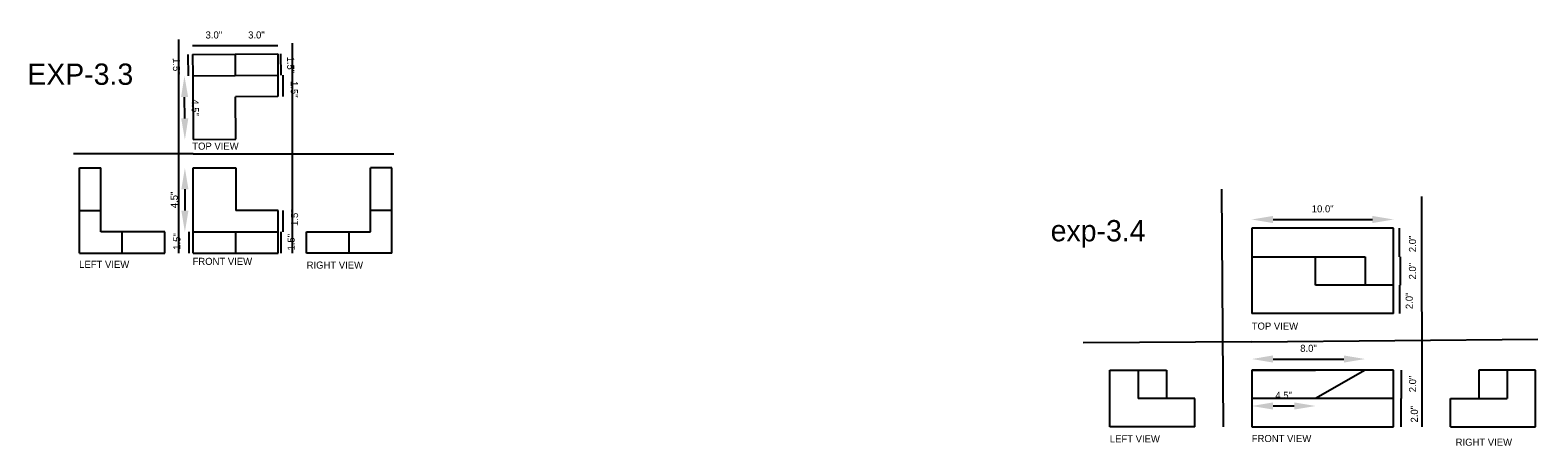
# Model space of a CAD drawing. Header units: inches. Extents: x 1969 to 2751, y 1053 to 1487.
# Tile 4 of 5: x 2502 to 2608, y 1074 to 1103. Entities that reach past the tile are written whole.
import ezdxf

# ---------------------------------------------------------------- set-up
doc = ezdxf.new("R2010")
doc.units = ezdxf.units.IN
doc.linetypes.add('DASHED2', pattern=[9.525, 6.35, -3.175])
doc.dimstyles.new('ISO-25', dxfattribs={"dimtxt": 0.5, "dimasz": 1.5, "dimexe": 1.25, "dimexo": 0.625, "dimgap": 0.5, "dimtad": 1, "dimdec": 1, "dimzin": 0, "dimlunit": 3, "dimtxsty": 'Standard', "dimcen": 2.5, "dimse1": 1, "dimse2": 1, "dimadec": 0, "dimazin": 0, "dimtfac": 1, "dimtdec": 1, "dimtmove": 2, "dimatfit": 3, "dimfxl": 1, "dimarcsym": 0})

# ---------------------------------------------------------------- blocks, each defined once
blk = doc.blocks.new('*D15')
at = {"color": 0, "lineweight": -2}
blk.add_line((2512.83, 1092.13), (2512.83, 1090.63), dxfattribs=at)
at = {"color": 0}
for points in [[(2512.58, 1092.13), (2513.08, 1092.13), (2512.83, 1093.63)], [(2512.58, 1090.63), (2513.08, 1090.63), (2512.83, 1089.13)]]:
    blk.add_solid(points, dxfattribs=at)
at = {"layer": 'Defpoints', "color": 0}
for p in [(2513.41, 1093.63), (2512.83, 1089.13), (2513.41, 1089.13)]:
    blk.add_point(p, dxfattribs=at)
at = {"color": 0, "insert": (2512.08, 1091.38), "char_height": 0.5, "attachment_point": 5, "rotation": 90}
blk.add_mtext('4.5"', dxfattribs=at)
blk = doc.blocks.new('*D16')
at = {"color": 0, "lineweight": -2}
blk.add_line((2513.11, 1089.13), (2513.11, 1087.63), dxfattribs=at)
at = {"layer": 'Defpoints', "color": 0}
for p in [(2513.41, 1089.13), (2513.11, 1087.63), (2513.41, 1087.63)]:
    blk.add_point(p, dxfattribs=at)
at = {"color": 0, "insert": (2512.27, 1088.45), "char_height": 0.5, "attachment_point": 5, "rotation": 90}
blk.add_mtext('1.5"', dxfattribs=at)
blk = doc.blocks.new('*D17')
at = {"color": 0, "lineweight": -2}
blk.add_line((2519.61, 1087.63), (2519.61, 1089.13), dxfattribs=at)
at = {"layer": 'Defpoints', "color": 0}
for p in [(2519.41, 1089.13), (2519.61, 1089.13), (2519.41, 1087.63)]:
    blk.add_point(p, dxfattribs=at)
at = {"color": 0, "insert": (2520.32, 1088.4), "char_height": 0.5, "attachment_point": 5, "rotation": 90}
blk.add_mtext('1.5"', dxfattribs=at)
blk = doc.blocks.new('*D18')
at = {"color": 0, "lineweight": -2}
blk.add_line((2519.76, 1089.13), (2519.76, 1090.63), dxfattribs=at)
at = {"layer": 'Defpoints', "color": 0}
for p in [(2519.41, 1090.63), (2519.76, 1090.63), (2519.41, 1089.13)]:
    blk.add_point(p, dxfattribs=at)
at = {"color": 0, "insert": (2520.56, 1090.13), "char_height": 0.5, "attachment_point": 5, "rotation": 90}
blk.add_mtext('1.5"', dxfattribs=at)
blk = doc.blocks.new('*D19')
at = {"color": 0, "lineweight": -2}
blk.add_line((2512.82, 1097.12), (2512.81, 1098.62), dxfattribs=at)
at = {"color": 0}
for points in [[(2513.06, 1098.62), (2512.56, 1098.62), (2512.8, 1100.12)], [(2513.07, 1097.12), (2512.57, 1097.12), (2512.83, 1095.62)]]:
    blk.add_solid(points, dxfattribs=at)
at = {"layer": 'Defpoints', "color": 0}
for p in [(2512.8, 1100.12), (2513.38, 1100.13), (2513.41, 1095.63)]:
    blk.add_point(p, dxfattribs=at)
at = {"color": 0, "insert": (2513.56, 1097.88), "char_height": 0.5, "attachment_point": 5, "rotation": 270.3858}
blk.add_mtext('4.5"', dxfattribs=at)
blk = doc.blocks.new('*D20')
at = {"color": 0, "lineweight": -2}
blk.add_line((2513.08, 1100.12), (2513.07, 1101.62), dxfattribs=at)
at = {"layer": 'Defpoints', "color": 0}
for p in [(2513.07, 1101.62), (2513.37, 1101.63), (2513.38, 1100.13)]:
    blk.add_point(p, dxfattribs=at)
at = {"color": 0, "insert": (2512.23, 1100.79), "char_height": 0.5, "attachment_point": 5, "rotation": 270.3858}
blk.add_mtext('1.5"', dxfattribs=at)
blk = doc.blocks.new('*D21')
at = {"color": 0, "lineweight": -2}
blk.add_line((2519.57, 1101.67), (2519.58, 1100.17), dxfattribs=at)
at = {"layer": 'Defpoints', "color": 0}
for p in [(2519.37, 1101.67), (2519.38, 1100.17), (2519.58, 1100.17)]:
    blk.add_point(p, dxfattribs=at)
at = {"color": 0, "insert": (2520.28, 1100.9), "char_height": 0.5, "attachment_point": 5, "rotation": 270.3858}
blk.add_mtext('1.5"', dxfattribs=at)
blk = doc.blocks.new('*D22')
at = {"color": 0, "lineweight": -2}
blk.add_line((2519.73, 1100.17), (2519.74, 1098.67), dxfattribs=at)
at = {"layer": 'Defpoints', "color": 0}
for p in [(2519.38, 1100.17), (2519.39, 1098.67), (2519.74, 1098.67)]:
    blk.add_point(p, dxfattribs=at)
at = {"color": 0, "insert": (2520.54, 1099.17), "char_height": 0.5, "attachment_point": 5, "rotation": 270.3858}
blk.add_mtext('1.5"', dxfattribs=at)
blk = doc.blocks.new('*D23')
at = {"color": 0, "lineweight": -2}
blk.add_line((2513.37, 1102.25), (2516.37, 1102.25), dxfattribs=at)
at = {"layer": 'Defpoints', "color": 0}
for p in [(2516.37, 1102.25), (2513.37, 1101.63), (2516.37, 1101.65)]:
    blk.add_point(p, dxfattribs=at)
at = {"color": 0, "insert": (2514.87, 1103), "char_height": 0.5, "attachment_point": 5}
blk.add_mtext('3.0"', dxfattribs=at)
blk = doc.blocks.new('*D24')
at = {"color": 0, "lineweight": -2}
blk.add_line((2516.37, 1102.25), (2519.37, 1102.25), dxfattribs=at)
at = {"layer": 'Defpoints', "color": 0}
for p in [(2519.37, 1102.25), (2516.37, 1101.65), (2519.37, 1101.67)]:
    blk.add_point(p, dxfattribs=at)
at = {"color": 0, "insert": (2517.87, 1103), "char_height": 0.5, "attachment_point": 5}
blk.add_mtext('3.0"', dxfattribs=at)
blk = doc.blocks.new('*D25')
at = {"color": 0, "lineweight": -2}
blk.add_line((2589.51, 1080.17), (2594.51, 1080.17), dxfattribs=at)
at = {"color": 0}
for points in [[(2589.51, 1080.42), (2589.51, 1079.92), (2588.01, 1080.17)], [(2594.51, 1080.42), (2594.51, 1079.92), (2596.01, 1080.17)]]:
    blk.add_solid(points, dxfattribs=at)
at = {"layer": 'Defpoints', "color": 0}
for p in [(2596.01, 1080.17), (2588.01, 1079.38), (2596.01, 1079.38)]:
    blk.add_point(p, dxfattribs=at)
at = {"color": 0, "insert": (2592.01, 1080.92), "char_height": 0.5, "attachment_point": 5}
blk.add_mtext('8.0"', dxfattribs=at)
blk = doc.blocks.new('*D26')
at = {"color": 0, "lineweight": -2}
blk.add_line((2598.53, 1079.38), (2598.53, 1077.38), dxfattribs=at)
at = {"layer": 'Defpoints', "color": 0}
for p in [(2598.01, 1079.38), (2598.01, 1077.38), (2598.53, 1077.38)]:
    blk.add_point(p, dxfattribs=at)
at = {"color": 0, "insert": (2599.35, 1078.41), "char_height": 0.5, "attachment_point": 5, "rotation": 90}
blk.add_mtext('2.0"', dxfattribs=at)
blk = doc.blocks.new('*D27')
at = {"color": 0, "lineweight": -2}
blk.add_line((2598.52, 1077.38), (2598.52, 1075.38), dxfattribs=at)
at = {"layer": 'Defpoints', "color": 0}
for p in [(2598.01, 1077.38), (2598.01, 1075.38), (2598.52, 1075.38)]:
    blk.add_point(p, dxfattribs=at)
at = {"color": 0, "insert": (2599.47, 1076.28), "char_height": 0.5, "attachment_point": 5, "rotation": 90}
blk.add_mtext('2.0"', dxfattribs=at)
blk = doc.blocks.new('*D28')
at = {"color": 0, "lineweight": -2}
blk.add_line((2589.51, 1076.86), (2591.01, 1076.86), dxfattribs=at)
at = {"color": 0}
for points in [[(2589.51, 1077.11), (2589.51, 1076.61), (2588.01, 1076.86)], [(2591.01, 1077.11), (2591.01, 1076.61), (2592.51, 1076.86)]]:
    blk.add_solid(points, dxfattribs=at)
at = {"layer": 'Defpoints', "color": 0}
for p in [(2588.01, 1077.38), (2592.51, 1077.38), (2592.51, 1076.86)]:
    blk.add_point(p, dxfattribs=at)
at = {"color": 0, "insert": (2590.26, 1077.61), "char_height": 0.5, "attachment_point": 5}
blk.add_mtext('4.5"', dxfattribs=at)
blk = doc.blocks.new('*D29')
at = {"color": 0, "lineweight": -2}
blk.add_line((2589.51, 1090), (2596.51, 1090), dxfattribs=at)
at = {"color": 0}
for points in [[(2589.51, 1090.25), (2589.51, 1089.75), (2588.01, 1090)], [(2596.51, 1090.25), (2596.51, 1089.75), (2598.01, 1090)]]:
    blk.add_solid(points, dxfattribs=at)
at = {"layer": 'Defpoints', "color": 0}
for p in [(2588.01, 1089.38), (2598.01, 1090), (2598.01, 1089.38)]:
    blk.add_point(p, dxfattribs=at)
at = {"color": 0, "insert": (2593.01, 1090.75), "char_height": 0.5, "attachment_point": 5}
blk.add_mtext('10.0"', dxfattribs=at)
blk = doc.blocks.new('*D30')
at = {"color": 0, "lineweight": -2}
blk.add_line((2598.4, 1089.38), (2598.4, 1087.38), dxfattribs=at)
at = {"layer": 'Defpoints', "color": 0}
for p in [(2598.01, 1089.38), (2598.01, 1087.38), (2598.4, 1087.38)]:
    blk.add_point(p, dxfattribs=at)
at = {"color": 0, "insert": (2599.34, 1088.28), "char_height": 0.5, "attachment_point": 5, "rotation": 90}
blk.add_mtext('2.0"', dxfattribs=at)
blk = doc.blocks.new('*D31')
at = {"color": 0, "lineweight": -2}
blk.add_line((2598.47, 1087.38), (2598.47, 1085.38), dxfattribs=at)
at = {"layer": 'Defpoints', "color": 0}
for p in [(2598.01, 1087.38), (2598.01, 1085.38), (2598.47, 1085.38)]:
    blk.add_point(p, dxfattribs=at)
at = {"color": 0, "insert": (2599.34, 1086.36), "char_height": 0.5, "attachment_point": 5, "rotation": 90}
blk.add_mtext('2.0"', dxfattribs=at)
blk = doc.blocks.new('*D32')
at = {"color": 0, "lineweight": -2}
blk.add_line((2598.43, 1085.38), (2598.43, 1083.38), dxfattribs=at)
at = {"layer": 'Defpoints', "color": 0}
for p in [(2598.01, 1085.38), (2598.01, 1083.38), (2598.43, 1083.38)]:
    blk.add_point(p, dxfattribs=at)
at = {"color": 0, "insert": (2599.11, 1084.27), "char_height": 0.5, "attachment_point": 5, "rotation": 90}
blk.add_mtext('2.0"', dxfattribs=at)

msp = doc.modelspace()

# ---------------------------------------------------------------- linework, layer by layer
at = {"color": 0}
for p, q in [((2512.41, 1099.63), (2512.41, 1102.68)), ((2520.41, 1099.63), (2520.41, 1102.43)), ((2519.37, 1101.67), (2519.38, 1100.17)), ((2519.38, 1100.17), (2519.39, 1098.67)), ((2512.41, 1087.63), (2512.41, 1099.63)), ((2520.41, 1087.63), (2520.41, 1099.63)), ((2513.41, 1094.63), (2504.99, 1094.63)), ((2513.41, 1094.63), (2525.41, 1094.63)), ((2525.41, 1094.63), (2527.55, 1094.63)), ((2513.41, 1093.63), (2516.41, 1093.63)), ((2586.01, 1075.38), (2585.9, 1092.13)), ((2600.01, 1075.38), (2600, 1091.62)), ((2598.01, 1089.38), (2588.01, 1089.38)), ((2588.01, 1089.38), (2588.01, 1087.38)), ((2598.01, 1087.38), (2598.01, 1089.38)), ((2588.01, 1087.38), (2588.01, 1083.38)), ((2588.01, 1087.38), (2596.01, 1087.38)), ((2592.51, 1085.38), (2592.51, 1087.38)), ((2596.01, 1087.38), (2596.01, 1085.38)), ((2598.01, 1085.38), (2598.01, 1087.38)), ((2598.01, 1085.38), (2592.51, 1085.38)), ((2598.01, 1083.38), (2598.01, 1085.38)), ((2592.51, 1083.38), (2588.01, 1083.38)), ((2596.01, 1083.38), (2592.51, 1083.38)), ((2598.01, 1083.38), (2596.01, 1083.38)), ((2588.01, 1081.38), (2576.14, 1081.32)), ((2576.14, 1081.32), (2576.14, 1081.32)), ((2588.01, 1081.38), (2608.17, 1081.56)), ((2578.01, 1075.38), (2578.01, 1079.38)), ((2578.01, 1079.38), (2580.01, 1079.38)), ((2580.01, 1079.38), (2582.01, 1079.38)), ((2580.01, 1079.38), (2580.01, 1077.38)), ((2582.01, 1079.38), (2582.01, 1077.38)), ((2596.01, 1079.38), (2588.01, 1079.38)), ((2588.01, 1079.38), (2588.01, 1075.38)), ((2588.01, 1079.38), (2592.51, 1079.38)), ((2596.01, 1079.38), (2592.51, 1077.38)), ((2598.01, 1079.38), (2596.01, 1079.38)), ((2598.01, 1077.38), (2598.01, 1079.38)), ((2606.01, 1079.38), (2604.01, 1079.38)), ((2604.01, 1079.38), (2604.01, 1077.38)), ((2608.01, 1079.38), (2606.01, 1079.38)), ((2606.01, 1079.38), (2606.01, 1077.38)), ((2608.01, 1075.38), (2608.01, 1079.38)), ((2584.01, 1077.38), (2580.01, 1077.38)), ((2584.01, 1075.38), (2584.01, 1077.38)), ((2598.01, 1077.38), (2588.01, 1077.38)), ((2598.01, 1075.38), (2598.01, 1077.38)), ((2602.01, 1075.38), (2602.01, 1077.38)), ((2602.01, 1077.38), (2606.01, 1077.38)), ((2584.01, 1075.38), (2578.01, 1075.38)), ((2588.01, 1075.38), (2598.01, 1075.38)), ((2602.01, 1075.38), (2608.01, 1075.38))]:
    msp.add_line(p, q, dxfattribs=at)
at = {"color": 3}
for p, q in [((2513.37, 1101.63), (2516.37, 1101.65)), ((2513.37, 1101.63), (2513.38, 1100.13)), ((2516.37, 1101.65), (2519.37, 1101.67)), ((2516.37, 1101.65), (2516.38, 1100.15)), ((2513.38, 1100.13), (2519.38, 1100.17)), ((2513.38, 1100.13), (2513.41, 1095.63)), ((2519.39, 1098.67), (2516.39, 1098.65)), ((2516.41, 1095.65), (2516.39, 1098.65)), ((2513.41, 1095.63), (2516.41, 1095.65)), ((2505.41, 1090.63), (2505.41, 1093.63)), ((2505.41, 1093.63), (2506.91, 1093.63)), ((2506.91, 1089.13), (2506.91, 1093.63)), ((2513.41, 1089.13), (2513.41, 1093.63)), ((2516.41, 1093.63), (2516.41, 1090.63)), ((2527.41, 1093.63), (2525.91, 1093.63)), ((2525.91, 1089.13), (2525.91, 1093.63)), ((2527.41, 1090.63), (2527.41, 1093.63)), ((2505.41, 1087.63), (2505.41, 1090.63)), ((2519.41, 1090.63), (2516.41, 1090.63)), ((2519.41, 1089.13), (2519.41, 1090.63)), ((2527.41, 1087.63), (2527.41, 1090.63)), ((2511.41, 1089.13), (2506.91, 1089.13)), ((2511.41, 1087.63), (2511.41, 1089.13)), ((2513.41, 1087.63), (2513.41, 1089.13)), ((2513.41, 1089.13), (2519.41, 1089.13)), ((2516.41, 1087.63), (2516.41, 1089.13)), ((2519.41, 1087.63), (2519.41, 1089.13)), ((2521.41, 1087.63), (2521.41, 1089.13)), ((2521.41, 1089.13), (2525.91, 1089.13)), ((2505.41, 1087.63), (2508.41, 1087.63)), ((2508.41, 1087.63), (2511.41, 1087.63)), ((2513.41, 1087.63), (2516.41, 1087.63)), ((2516.41, 1087.63), (2519.41, 1087.63)), ((2524.41, 1087.63), (2521.41, 1087.63)), ((2527.41, 1087.63), (2524.41, 1087.63))]:
    msp.add_line(p, q, dxfattribs=at)
at = {"color": 0, "linetype": 'DASHED2'}
for p, q in [((2505.41, 1090.63), (2506.91, 1090.63)), ((2527.41, 1090.63), (2525.91, 1090.63)), ((2508.41, 1087.63), (2508.41, 1089.13)), ((2524.41, 1087.63), (2524.41, 1089.13))]:
    msp.add_line(p, q, dxfattribs=at)

# ---------------------------------------------------------------- texts
at = {"color": 0, "attachment_point": 1}
for s, insert, char_height, width in [('EXP-3.3', (2501.72, 1100.99), 1.5, 10.6921), ('TOP VIEW', (2513.35, 1095.42), 0.5, 5.7162), ('exp-3.4', (2573.84, 1089.96), 1.5, 11.0487), ('LEFT VIEW', (2505.38, 1087.09), 0.5, 6.0774), ('FRONT VIEW', (2513.37, 1087.3), 0.5, 6.0195), ('RIGHT VIEW', (2521.41, 1087.04), 0.5, 6.2246), ('TOP VIEW', (2588.01, 1082.74), 0.5, 10.2791), ('LEFT VIEW', (2578.01, 1074.79), 0.5, 6.0328), ('FRONT VIEW', (2588.01, 1074.82), 0.5, 9.8354), ('RIGHT VIEW', (2602.38, 1074.56), 0.5, 6.02)]:
    msp.add_mtext(s, dxfattribs=dict(at, insert=insert, char_height=char_height, width=width))

# ---------------------------------------------------------------- dimensions: what is measured, and where the dimension line sits
at = {"color": 3}
for base, p1, p2, picture, middle in [((2516.37, 1102.25), (2513.37, 1101.63), (2516.37, 1101.65), '*D23', (2514.87, 1103)), ((2519.37, 1102.25), (2516.37, 1101.65), (2519.37, 1101.67), '*D24', (2517.87, 1103))]:
    dim = msp.add_linear_dim(base=base, p1=p1, p2=p2, dimstyle='ISO-25', dxfattribs=at)
    dim.commit()
    dim.dimension.update_dxf_attribs({"geometry": picture, "text_midpoint": middle})
for base, p1, p2, angle, picture, middle in [((2513.07, 1101.62), (2513.38, 1100.13), (2513.37, 1101.63), 270.3858, '*D20', (2512.23, 1100.79)), ((2519.58, 1100.17), (2519.37, 1101.67), (2519.38, 1100.17), 270.3858, '*D21', (2520.28, 1100.9)), ((2519.74, 1098.67), (2519.38, 1100.17), (2519.39, 1098.67), 270.3858, '*D22', (2520.54, 1099.17)), ((2519.76, 1090.63), (2519.41, 1089.13), (2519.41, 1090.63), 90, '*D18', (2520.56, 1090.13)), ((2513.11, 1087.63), (2513.41, 1089.13), (2513.41, 1087.63), 90, '*D16', (2512.27, 1088.45)), ((2519.61, 1089.13), (2519.41, 1087.63), (2519.41, 1089.13), 90, '*D17', (2520.32, 1088.4))]:
    dim = msp.add_linear_dim(base=base, p1=p1, p2=p2, angle=angle, dimstyle='ISO-25', dxfattribs=at)
    dim.commit()
    dim.dimension.update_dxf_attribs({"geometry": picture, "text_midpoint": middle, "dimtype": 160})
for base, p1, p2, angle, picture, middle in [((2512.8, 1100.12), (2513.41, 1095.63), (2513.38, 1100.13), 270.3858, '*D19', (2513.56, 1097.88)), ((2512.83, 1089.13), (2513.41, 1093.63), (2513.41, 1089.13), 90, '*D15', (2512.08, 1091.38))]:
    dim = msp.add_linear_dim(base=base, p1=p1, p2=p2, angle=angle, dimstyle='ISO-25', dxfattribs=at)
    dim.commit()
    dim.dimension.update_dxf_attribs({"geometry": picture, "text_midpoint": middle})
at = {"color": 0}
for base, p1, p2, picture, middle in [((2598.01, 1090), (2588.01, 1089.38), (2598.01, 1089.38), '*D29', (2593.01, 1090.75)), ((2596.01, 1080.17), (2588.01, 1079.38), (2596.01, 1079.38), '*D25', (2592.01, 1080.92)), ((2592.51, 1076.86), (2588.01, 1077.38), (2592.51, 1077.38), '*D28', (2590.26, 1077.61))]:
    dim = msp.add_linear_dim(base=base, p1=p1, p2=p2, dimstyle='ISO-25', dxfattribs=at)
    dim.commit()
    dim.dimension.update_dxf_attribs({"geometry": picture, "text_midpoint": middle})
for base, p1, p2, picture, middle in [((2598.4, 1087.38), (2598.01, 1089.38), (2598.01, 1087.38), '*D30', (2599.34, 1088.28)), ((2598.47, 1085.38), (2598.01, 1087.38), (2598.01, 1085.38), '*D31', (2599.34, 1086.36)), ((2598.43, 1083.38), (2598.01, 1085.38), (2598.01, 1083.38), '*D32', (2599.11, 1084.27)), ((2598.53, 1077.38), (2598.01, 1079.38), (2598.01, 1077.38), '*D26', (2599.35, 1078.41)), ((2598.52, 1075.38), (2598.01, 1077.38), (2598.01, 1075.38), '*D27', (2599.47, 1076.28))]:
    dim = msp.add_linear_dim(base=base, p1=p1, p2=p2, angle=90, dimstyle='ISO-25', dxfattribs=at)
    dim.commit()
    dim.dimension.update_dxf_attribs({"geometry": picture, "text_midpoint": middle, "dimtype": 160})

doc.saveas('drawing.dxf')
